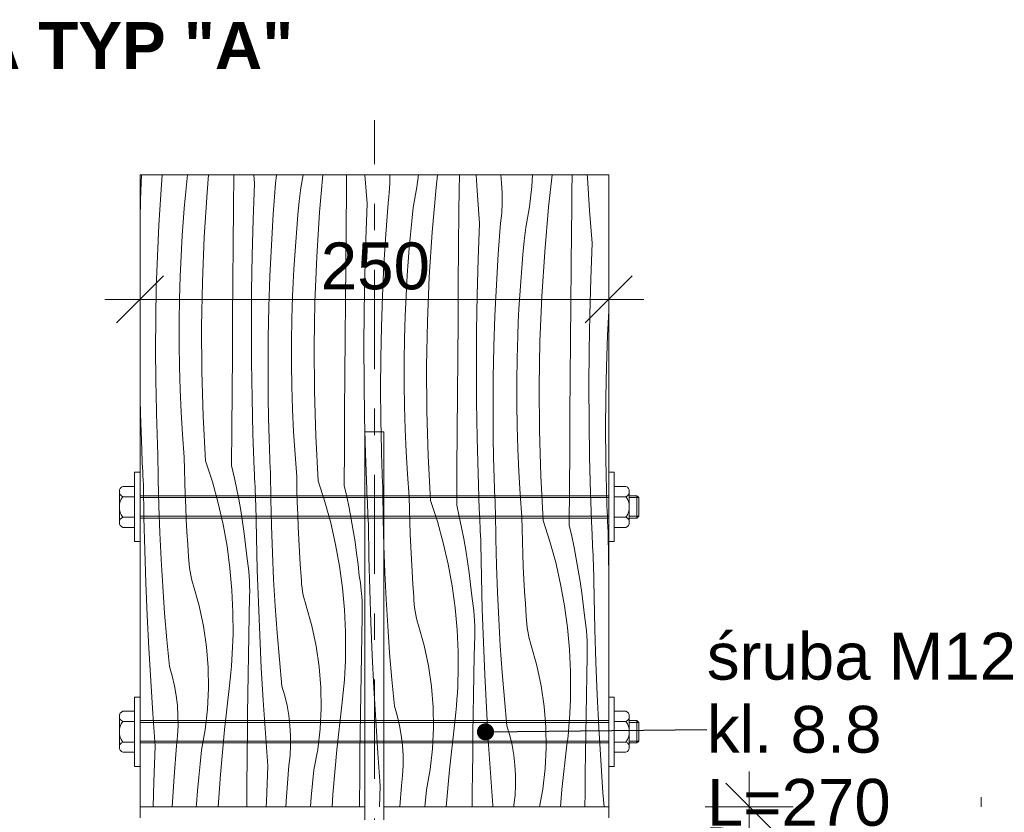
# Model space of a CAD drawing. Header units: millimetres. Extents: x 2143 to 5070, y -2093 to 697.
# Tile 9 of 16: x 3060 to 3586, y 274 to 697. Entities that reach past the tile are written whole.
import ezdxf

# ---------------------------------------------------------------- set-up
doc = ezdxf.new("R2010")
doc.units = ezdxf.units.MM
doc.header["$MEASUREMENT"] = 0
doc.linetypes.add('broken', pattern=[2469.44, 1411.11, -1058.33])
doc.linetypes.add('Przerywana podwójnie', pattern=[109.361107, 52.916665, -21.166666, 14.111111, -21.166666])
for name, color, linetype, lineweight in [('0_Nr_pióra__1', 7, 'Continuous', 13), ('0_Nr_pióra__7', 7, 'Continuous', 13), ('_podstawa stalowa_Nr_pióra__1', 7, 'Continuous', 13), ('Konstrukcja - Słupy_Nr_pióra__1', 7, 'Continuous', 13), ('Konstrukcja - Słupy_Nr_pióra__101', 252, 'Continuous', 5), ('Opisy - Etykiety_Nr_pióra__1', 7, 'Continuous', 13), ('Sytuacja - Teren_Nr_pióra__1', 7, 'Continuous', 13), ('Wnętrze - Umeblowanie_Nr_pióra__1', 7, 'Continuous', 13), ('Wymiarowanie - Detale_Nr_pióra__1', 7, 'Continuous', 13)]:
    doc.layers.add(name, color=color, linetype=linetype, lineweight=lineweight)
doc.layers.add('Wymiarowanie - Detale', color=7, linetype='Continuous')
doc.styles.add('STYL_AUTOMATYCZNY_1', font='arial.ttf')
doc.styles.add('STYL_AUTOMATYCZNY_2', font='arial.ttf')
doc.dimstyles.new('STYL_AUTOMATYCZNY__2', dxfattribs={"dimtxt": 25, "dimasz": 23.75, "dimexe": 0.18, "dimexo": 0.0625, "dimgap": 0, "dimtad": 1, "dimdec": 0, "dimzin": 0, "dimdsep": 46, "dimtxsty": 'STYL_AUTOMATYCZNY_1', "dimblk": 'ARROWHEAD_6', "dimblk1": 'ARROWHEAD_6', "dimblk2": 'ARROWHEAD_6', "dimcen": 0.09, "dimse1": 1, "dimse2": 1, "dimclrd": 7, "dimclre": 7, "dimclrt": 7, "dimazin": 0, "dimtfac": 1, "dimtdec": 4, "dimtmove": 2, "dimatfit": 3, "dimfxl": 1, "dimtolj": 1, "dimtzin": 0, "dimarcsym": 0})
doc.dimstyles.new('STYL_AUTOMATYCZNY__4', dxfattribs={"dimtxt": 25, "dimasz": 23.75, "dimexe": 0.18, "dimexo": 0.0625, "dimgap": 0, "dimtad": 1, "dimtih": 1, "dimtoh": 1, "dimdec": 0, "dimzin": 0, "dimdsep": 46, "dimtxsty": 'STYL_AUTOMATYCZNY_1', "dimblk": 'ARROWHEAD_6', "dimblk1": 'ARROWHEAD_6', "dimblk2": 'ARROWHEAD_6', "dimcen": 0.09, "dimse1": 1, "dimse2": 1, "dimclrd": 7, "dimclre": 7, "dimclrt": 7, "dimazin": 0, "dimtfac": 1, "dimtdec": 4, "dimtmove": 0, "dimatfit": 3, "dimfxl": 1, "dimtolj": 1, "dimtzin": 0, "dimarcsym": 0})
doc.dimstyles.new('STYL_AUTOMATYCZNY__6', dxfattribs={"dimtxt": 0.18, "dimasz": 18.24, "dimexe": 0.18, "dimexo": 0.0625, "dimgap": 0, "dimtad": 0, "dimtih": 1, "dimtoh": 1, "dimdec": 4, "dimzin": 0, "dimdsep": 46, "dimcen": 0.09, "dimadec": 0, "dimazin": 0, "dimtfac": 1, "dimtdec": 4, "dimtmove": 0, "dimatfit": 3, "dimldrblk": 'ARROWHEAD_11', "dimfxl": 1, "dimtolj": 1, "dimtzin": 0, "dimarcsym": 0})

# ---------------------------------------------------------------- blocks, each defined once
blk = doc.blocks.new('*X4')
at = {"layer": 'Konstrukcja - Słupy_Nr_pióra__101', "color": 252, "linetype": 'Continuous', "lineweight": 5}
for p, q in [((3124.94, 601.19), (3125.44, 614.45)), ((3135.68, 603.94), (3136.46, 614.45)), ((3148.84, 603.62), (3149.54, 610.84)), ((3149.54, 610.84), (3149.92, 614.45)), ((3160.4, 605), (3161.24, 614.45)), ((3174.54, 596.92), (3174.7, 614.45)), ((3184.97, 590.61), (3185.69, 609.67)), ((3185.69, 609.67), (3185.34, 614.45)), ((3195.71, 593.36), (3196.94, 609.83)), ((3196.94, 609.83), (3197.46, 614.45)), ((3210.33, 607.47), (3211.6, 614.45)), ((3220.44, 594.42), (3222.21, 614.45)), ((3234.75, 606.01), (3234.83, 614.45)), ((3245.73, 599.09), (3244.58, 614.45)), ((3257.57, 604.58), (3257.86, 609.93)), ((3257.86, 609.93), (3257.84, 614.45)), ((3272.35, 607.8), (3273.11, 614.45)), ((3282.57, 607.65), (3283.34, 614.45)), ((3294.89, 605.87), (3294.99, 614.45)), ((3304.46, 605.91), (3303.9, 614.45)), ((3317.55, 610.06), (3317.04, 614.45)), ((3317.88, 604.71), (3317.55, 610.06)), ((3333.65, 608.23), (3333.96, 614.45)), ((3342.61, 597.06), (3344.56, 614.45)), ((3355.04, 605.73), (3355.16, 614.45)), ((3363.34, 612.74), (3363.25, 614.45)), ((3364.5, 595.32), (3363.34, 612.74)), ((3158.86, 581.14), (3160.4, 605)), ((3209.57, 600.26), (3210.33, 607.47)), ((3234.57, 586.34), (3234.75, 606.01)), ((3256.98, 599.25), (3257.57, 604.58)), ((3270.37, 596.89), (3272.35, 607.8)), ((3280.47, 583.83), (3282.57, 607.65)), ((3294.78, 595.42), (3294.89, 605.87)), ((3305.76, 588.5), (3304.46, 605.91)), ((3317.89, 599.35), (3317.88, 604.71)), ((3332.38, 597.21), (3333.65, 608.23)), ((3354.92, 595.28), (3355.04, 605.73)), ((3124.65, 590.5), (3124.94, 601.19)), ((3134.67, 587.45), (3135.68, 603.94)), ((3148.2, 596.4), (3148.84, 603.62)), ((3208.87, 593.04), (3209.57, 600.26)), ((3245.01, 580.02), (3245.73, 599.09)), ((3255.75, 582.77), (3256.98, 599.25)), ((3317.6, 593.99), (3317.89, 599.35)), ((3147.64, 589.16), (3148.2, 596.4)), ((3174.37, 577.25), (3174.54, 596.92)), ((3218.89, 570.56), (3220.44, 594.42)), ((3269.6, 589.67), (3270.37, 596.89)), ((3294.61, 575.75), (3294.78, 595.42)), ((3317.01, 588.66), (3317.6, 593.99)), ((3330.4, 586.3), (3332.38, 597.21)), ((3340.5, 573.25), (3342.61, 597.06)), ((3354.82, 584.84), (3354.92, 595.28)), ((3365.79, 577.91), (3364.5, 595.32)), ((3147.13, 581.93), (3147.64, 589.16)), ((3184.45, 571.54), (3184.97, 590.61)), ((3194.71, 576.86), (3195.71, 593.36)), ((3208.24, 585.81), (3208.87, 593.04)), ((3268.9, 582.45), (3269.6, 589.67)), ((3305.04, 569.44), (3305.76, 588.5)), ((3315.78, 572.19), (3317.01, 588.66)), ((3133.89, 570.95), (3134.67, 587.45)), ((3207.67, 578.58), (3208.24, 585.81)), ((3234.4, 566.66), (3234.57, 586.34)), ((3278.93, 559.97), (3280.47, 583.83)), ((3329.64, 579.09), (3330.4, 586.3)), ((3354.64, 565.16), (3354.82, 584.84)), ((3146.7, 574.69), (3147.13, 581.93)), ((3157.88, 557.26), (3158.86, 581.14)), ((3207.17, 571.34), (3207.67, 578.58)), ((3244.49, 560.95), (3245.01, 580.02)), ((3254.74, 566.28), (3255.75, 582.77)), ((3268.27, 575.23), (3268.9, 582.45)), ((3328.94, 571.87), (3329.64, 579.09)), ((3365.07, 558.85), (3365.79, 577.91)), ((3146.32, 567.44), (3146.7, 574.69)), ((3174.21, 557.58), (3174.37, 577.25)), ((3193.92, 560.36), (3194.71, 576.86)), ((3267.7, 567.99), (3268.27, 575.23)), ((3294.44, 556.08), (3294.61, 575.75)), ((3338.96, 549.39), (3340.5, 573.25)), ((3133.33, 554.43), (3133.89, 570.95)), ((3146.02, 560.19), (3146.32, 567.44)), ((3184.13, 552.46), (3184.45, 571.54)), ((3206.73, 564.1), (3207.17, 571.34)), ((3217.91, 546.67), (3218.89, 570.56)), ((3267.2, 560.76), (3267.7, 567.99)), ((3304.52, 550.36), (3305.04, 569.44)), ((3314.77, 555.69), (3315.78, 572.19)), ((3328.31, 564.64), (3328.94, 571.87)), ((3206.36, 556.85), (3206.73, 564.1)), ((3234.24, 546.99), (3234.4, 566.66)), ((3253.96, 549.77), (3254.74, 566.28)), ((3327.74, 557.41), (3328.31, 564.64)), ((3354.47, 545.49), (3354.64, 565.16)), ((3145.65, 548.12), (3146.02, 560.19)), ((3157.46, 533.35), (3157.88, 557.26)), ((3174.05, 537.91), (3174.21, 557.58)), ((3193.37, 543.85), (3193.92, 560.36)), ((3206.05, 549.61), (3206.36, 556.85)), ((3244.17, 541.87), (3244.49, 560.95)), ((3266.76, 553.51), (3267.2, 560.76)), ((3277.95, 536.08), (3278.93, 559.97)), ((3327.24, 550.17), (3327.74, 557.41)), ((3364.55, 539.78), (3365.07, 558.85)), ((3133, 537.91), (3133.33, 554.43)), ((3184.02, 533.38), (3184.13, 552.46)), ((3266.39, 546.27), (3266.76, 553.51)), ((3294.27, 536.41), (3294.44, 556.08)), ((3313.99, 539.19), (3314.77, 555.69)), ((3145.47, 536.05), (3145.65, 548.12)), ((3205.69, 537.54), (3206.05, 549.61)), ((3217.5, 522.76), (3217.91, 546.67)), ((3234.09, 527.32), (3234.24, 546.99)), ((3253.4, 533.26), (3253.96, 549.77)), ((3304.2, 531.29), (3304.52, 550.36)), ((3326.8, 542.93), (3327.24, 550.17)), ((3337.98, 525.5), (3338.96, 549.39)), ((3193.03, 527.33), (3193.37, 543.85)), ((3244.05, 522.8), (3244.17, 541.87)), ((3266.09, 539.02), (3266.39, 546.27)), ((3326.43, 535.68), (3326.8, 542.93)), ((3354.31, 525.82), (3354.47, 545.49)), ((3374.02, 528.6), (3374.65, 541.74)), ((3132.89, 521.39), (3133, 537.91)), ((3145.47, 523.98), (3145.47, 536.05)), ((3173.9, 518.23), (3174.05, 537.91)), ((3205.5, 525.47), (3205.69, 537.54)), ((3265.72, 526.95), (3266.09, 539.02)), ((3277.53, 512.18), (3277.95, 536.08)), ((3294.12, 516.73), (3294.27, 536.41)), ((3313.43, 522.67), (3313.99, 539.19)), ((3364.24, 520.7), (3364.55, 539.78)), ((3157.61, 509.44), (3157.46, 533.35)), ((3184.1, 514.3), (3184.02, 533.38)), ((3253.07, 516.74), (3253.4, 533.26)), ((3304.09, 512.21), (3304.2, 531.29)), ((3326.12, 528.44), (3326.43, 535.68)), ((3192.92, 510.8), (3193.03, 527.33)), ((3205.5, 513.39), (3205.5, 525.47)), ((3233.94, 507.65), (3234.09, 527.32)), ((3265.54, 514.88), (3265.72, 526.95)), ((3325.76, 516.37), (3326.12, 528.44)), ((3337.56, 501.59), (3337.98, 525.5)), ((3354.15, 506.15), (3354.31, 525.82)), ((3373.47, 512.09), (3374.02, 528.6)), ((3133.01, 504.87), (3132.89, 521.39)), ((3145.65, 511.9), (3145.47, 523.98)), ((3217.64, 498.86), (3217.5, 522.76)), ((3244.14, 503.72), (3244.05, 522.8)), ((3313.1, 506.16), (3313.43, 522.67)), ((3364.12, 501.62), (3364.24, 520.7)), ((3173.76, 498.56), (3173.9, 518.23)), ((3252.96, 500.22), (3253.07, 516.74)), ((3265.54, 502.81), (3265.54, 514.88)), ((3293.97, 497.06), (3294.12, 516.73)), ((3325.57, 504.29), (3325.76, 516.37)), ((3146.01, 499.84), (3145.65, 511.9)), ((3184.39, 495.23), (3184.1, 514.3)), ((3193.04, 494.28), (3192.92, 510.8)), ((3205.68, 501.32), (3205.5, 513.39)), ((3277.68, 488.27), (3277.53, 512.18)), ((3304.17, 493.13), (3304.09, 512.21)), ((3373.13, 495.57), (3373.47, 512.09)), ((3133.35, 488.35), (3133.01, 504.87)), ((3158.32, 485.54), (3157.61, 509.44)), ((3233.79, 487.98), (3233.94, 507.65)), ((3312.99, 489.63), (3313.1, 506.16)), ((3325.57, 492.22), (3325.57, 504.29)), ((3354, 486.48), (3354.15, 506.15)), ((3146.55, 487.77), (3146.01, 499.84)), ((3206.04, 489.25), (3205.68, 501.32)), ((3244.42, 484.64), (3244.14, 503.72)), ((3253.08, 483.7), (3252.96, 500.22)), ((3265.72, 490.73), (3265.54, 502.81)), ((3337.71, 477.68), (3337.56, 501.59)), ((3364.21, 482.55), (3364.12, 501.62)), ((3124.85, 486.74), (3124.65, 494.49)), ((3173.63, 478.89), (3173.76, 498.56)), ((3184.88, 476.15), (3184.39, 495.23)), ((3193.38, 477.76), (3193.04, 494.28)), ((3218.36, 474.96), (3217.64, 498.86)), ((3293.83, 477.39), (3293.97, 497.06)), ((3373.03, 479.05), (3373.13, 495.57)), ((3206.59, 477.19), (3206.04, 489.25)), ((3266.08, 478.66), (3265.72, 490.73)), ((3304.46, 474.06), (3304.17, 493.13)), ((3313.11, 473.11), (3312.99, 489.63)), ((3325.75, 480.15), (3325.57, 492.22)), ((3125.54, 467.67), (3124.85, 486.74)), ((3133.43, 485.57), (3133.35, 488.35)), ((3133.52, 482.8), (3133.43, 485.57)), ((3147.28, 475.72), (3146.55, 487.77)), ((3159.6, 461.67), (3158.32, 485.54)), ((3233.66, 468.3), (3233.79, 487.98)), ((3244.91, 465.57), (3244.42, 484.64)), ((3253.42, 467.18), (3253.08, 483.7)), ((3278.39, 464.37), (3277.68, 488.27)), ((3353.86, 466.8), (3354, 486.48)), ((3133.61, 480.02), (3133.52, 482.8)), ((3133.71, 477.25), (3133.61, 480.02)), ((3173.5, 459.22), (3173.63, 478.89)), ((3266.62, 466.6), (3266.08, 478.66)), ((3326.11, 468.08), (3325.75, 480.15)), ((3364.49, 463.47), (3364.21, 482.55)), ((3373.14, 462.52), (3373.03, 479.05)), ((3133.81, 474.47), (3133.71, 477.25)), ((3133.92, 471.7), (3133.81, 474.47)), ((3148.18, 463.68), (3147.28, 475.72)), ((3185.57, 457.09), (3184.88, 476.15)), ((3193.46, 474.99), (3193.38, 477.76)), ((3193.55, 472.21), (3193.46, 474.99)), ((3207.31, 465.14), (3206.59, 477.19)), ((3219.63, 451.08), (3218.36, 474.96)), ((3293.69, 457.72), (3293.83, 477.39)), ((3304.95, 454.98), (3304.46, 474.06)), ((3313.45, 456.59), (3313.11, 473.11)), ((3338.42, 453.79), (3337.71, 477.68)), ((3125.63, 465.34), (3125.54, 467.67)), ((3134.04, 468.93), (3133.92, 471.7)), ((3134.16, 466.15), (3134.04, 468.93)), ((3193.64, 469.44), (3193.55, 472.21)), ((3193.74, 466.66), (3193.64, 469.44)), ((3233.53, 448.63), (3233.66, 468.3)), ((3326.66, 456.02), (3326.11, 468.08)), ((3125.74, 463), (3125.63, 465.34)), ((3125.84, 460.66), (3125.74, 463)), ((3134.34, 451.86), (3134.16, 466.15)), ((3148.32, 457.02), (3148.18, 463.68)), ((3193.85, 463.89), (3193.74, 466.66)), ((3193.96, 461.11), (3193.85, 463.89)), ((3208.22, 453.1), (3207.31, 465.14)), ((3245.6, 446.5), (3244.91, 465.57)), ((3253.5, 464.4), (3253.42, 467.18)), ((3253.58, 461.63), (3253.5, 464.4)), ((3267.35, 454.55), (3266.62, 466.6)), ((3279.66, 440.5), (3278.39, 464.37)), ((3353.73, 447.13), (3353.86, 466.8)), ((3364.98, 444.4), (3364.49, 463.47)), ((3373.49, 446), (3373.14, 462.52)), ((3125.95, 458.33), (3125.84, 460.66)), ((3126.06, 455.99), (3125.95, 458.33)), ((3148.5, 450.36), (3148.32, 457.02)), ((3159.6, 461.67), (3163.21, 450.48)), ((3173.5, 459.22), (3174.85, 453.23)), ((3185.67, 454.75), (3185.57, 457.09)), ((3194.07, 458.34), (3193.96, 461.11)), ((3194.2, 455.57), (3194.07, 458.34)), ((3253.68, 458.85), (3253.58, 461.63)), ((3253.77, 456.08), (3253.68, 458.85)), ((3293.57, 438.05), (3293.69, 457.72)), ((3126.17, 453.65), (3126.06, 455.99)), ((3126.29, 451.32), (3126.17, 453.65)), ((3134.68, 437.58), (3134.34, 451.86)), ((3174.85, 453.23), (3176.11, 447.23)), ((3185.77, 452.41), (3185.67, 454.75)), ((3185.87, 450.08), (3185.77, 452.41)), ((3194.37, 441.28), (3194.2, 455.57)), ((3208.35, 446.44), (3208.22, 453.1)), ((3253.88, 453.3), (3253.77, 456.08)), ((3253.99, 450.53), (3253.88, 453.3)), ((3268.25, 442.51), (3267.35, 454.55)), ((3305.64, 435.92), (3304.95, 454.98)), ((3313.53, 453.82), (3313.45, 456.59)), ((3313.62, 451.04), (3313.53, 453.82)), ((3327.38, 443.96), (3326.66, 456.02)), ((3339.7, 429.91), (3338.42, 453.79)), ((3126.41, 448.98), (3126.29, 451.32)), ((3126.7, 431.53), (3126.41, 448.98)), ((3148.72, 443.71), (3148.5, 450.36)), ((3163.21, 450.48), (3166.32, 439.14)), ((3176.11, 447.23), (3177.27, 441.2)), ((3185.98, 447.74), (3185.87, 450.08)), ((3186.09, 445.4), (3185.98, 447.74)), ((3219.63, 451.08), (3223.24, 439.89)), ((3233.53, 448.63), (3234.89, 442.65)), ((3245.7, 444.17), (3245.6, 446.5)), ((3254.11, 447.75), (3253.99, 450.53)), ((3254.23, 444.98), (3254.11, 447.75)), ((3313.71, 448.27), (3313.62, 451.04)), ((3313.81, 445.49), (3313.71, 448.27)), ((3353.6, 427.46), (3353.73, 447.13)), ((3149, 437.05), (3148.72, 443.71)), ((3186.21, 443.07), (3186.09, 445.4)), ((3186.32, 440.73), (3186.21, 443.07)), ((3194.71, 426.99), (3194.37, 441.28)), ((3208.53, 439.78), (3208.35, 446.44)), ((3234.89, 442.65), (3236.14, 436.64)), ((3245.8, 441.83), (3245.7, 444.17)), ((3245.91, 439.49), (3245.8, 441.83)), ((3254.4, 430.69), (3254.23, 444.98)), ((3268.38, 435.85), (3268.25, 442.51)), ((3313.91, 442.72), (3313.81, 445.49)), ((3314.02, 439.94), (3313.91, 442.72)), ((3328.28, 431.92), (3327.38, 443.96)), ((3365.67, 425.33), (3364.98, 444.4)), ((3373.57, 443.23), (3373.49, 446)), ((3373.65, 440.45), (3373.57, 443.23)), ((3135.19, 423.3), (3134.68, 437.58)), ((3149.32, 430.4), (3149, 437.05)), ((3166.32, 439.14), (3168.93, 427.67)), ((3177.27, 441.2), (3178.33, 435.16)), ((3186.44, 438.39), (3186.32, 440.73)), ((3186.73, 420.94), (3186.44, 438.39)), ((3208.76, 433.12), (3208.53, 439.78)), ((3223.24, 439.89), (3226.36, 428.55)), ((3236.14, 436.64), (3237.3, 430.62)), ((3246.02, 437.15), (3245.91, 439.49)), ((3246.13, 434.82), (3246.02, 437.15)), ((3279.66, 440.5), (3283.28, 429.31)), ((3293.57, 438.05), (3294.92, 432.06)), ((3314.14, 437.17), (3314.02, 439.94)), ((3314.27, 434.4), (3314.14, 437.17)), ((3373.74, 437.68), (3373.65, 440.45)), ((3373.84, 434.91), (3373.74, 437.68)), ((3127.14, 414.08), (3126.7, 431.53)), ((3178.33, 435.16), (3179.29, 429.1)), ((3209.03, 426.47), (3208.76, 433.12)), ((3246.24, 432.48), (3246.13, 434.82)), ((3246.36, 430.14), (3246.24, 432.48)), ((3268.56, 429.19), (3268.38, 435.85)), ((3294.92, 432.06), (3296.18, 426.06)), ((3305.74, 433.58), (3305.64, 435.92)), ((3305.84, 431.24), (3305.74, 433.58)), ((3305.94, 428.91), (3305.84, 431.24)), ((3314.44, 420.11), (3314.27, 434.4)), ((3328.42, 425.27), (3328.28, 431.92)), ((3373.95, 432.13), (3373.84, 434.91)), ((3374.06, 429.36), (3373.95, 432.13)), ((3149.69, 423.75), (3149.32, 430.4)), ((3168.93, 427.67), (3171.03, 416.1)), ((3179.29, 429.1), (3180.16, 423.03)), ((3195.22, 412.71), (3194.71, 426.99)), ((3209.35, 419.82), (3209.03, 426.47)), ((3226.36, 428.55), (3228.96, 417.08)), ((3237.3, 430.62), (3238.37, 424.58)), ((3246.48, 427.81), (3246.36, 430.14)), ((3246.77, 410.36), (3246.48, 427.81)), ((3254.74, 416.41), (3254.4, 430.69)), ((3268.79, 422.54), (3268.56, 429.19)), ((3283.28, 429.31), (3286.39, 417.97)), ((3296.18, 426.06), (3297.34, 420.03)), ((3306.05, 426.57), (3305.94, 428.91)), ((3306.16, 424.23), (3306.05, 426.57)), ((3339.7, 429.91), (3343.31, 418.72)), ((3353.6, 427.46), (3354.96, 421.48)), ((3374.18, 426.58), (3374.06, 429.36)), ((3374.3, 423.81), (3374.18, 426.58)), ((3135.86, 409.02), (3135.19, 423.3)), ((3150.1, 417.11), (3149.69, 423.75)), ((3180.16, 423.03), (3180.92, 416.94)), ((3187.17, 403.49), (3186.73, 420.94)), ((3238.37, 424.58), (3239.33, 418.52)), ((3269.07, 415.88), (3268.79, 422.54)), ((3306.27, 421.9), (3306.16, 424.23)), ((3306.39, 419.56), (3306.27, 421.9)), ((3328.6, 418.61), (3328.42, 425.27)), ((3354.96, 421.48), (3356.21, 415.47)), ((3365.77, 422.99), (3365.67, 425.33)), ((3365.87, 420.66), (3365.77, 422.99)), ((3365.98, 418.32), (3365.87, 420.66)), ((3374.47, 409.52), (3374.3, 423.81)), ((3150.57, 410.46), (3150.1, 417.11)), ((3171.03, 416.1), (3172.61, 404.45)), ((3180.92, 416.94), (3181.58, 410.84)), ((3209.72, 413.17), (3209.35, 419.82)), ((3228.96, 417.08), (3231.06, 405.51)), ((3239.33, 418.52), (3240.19, 412.44)), ((3255.25, 402.13), (3254.74, 416.41)), ((3269.39, 409.23), (3269.07, 415.88)), ((3286.39, 417.97), (3289, 406.5)), ((3297.34, 420.03), (3298.4, 413.99)), ((3306.51, 417.22), (3306.39, 419.56)), ((3306.8, 399.77), (3306.51, 417.22)), ((3314.78, 405.82), (3314.44, 420.11)), ((3328.83, 411.95), (3328.6, 418.61)), ((3343.31, 418.72), (3346.42, 407.38)), ((3356.21, 415.47), (3357.37, 409.45)), ((3366.08, 415.98), (3365.98, 418.32)), ((3366.19, 413.65), (3366.08, 415.98)), ((3127.72, 396.63), (3127.14, 414.08)), ((3150.66, 408.49), (3150.57, 410.46)), ((3182, 408.18), (3181.58, 410.84)), ((3195.9, 398.44), (3195.22, 412.71)), ((3210.14, 406.52), (3209.72, 413.17)), ((3240.19, 412.44), (3240.95, 406.36)), ((3247.2, 392.9), (3246.77, 410.36)), ((3298.4, 413.99), (3299.36, 407.93)), ((3329.1, 405.3), (3328.83, 411.95)), ((3366.31, 411.31), (3366.19, 413.65)), ((3366.42, 408.97), (3366.31, 411.31)), ((3136.71, 394.76), (3135.86, 409.02)), ((3150.81, 406.52), (3150.66, 408.49)), ((3151.04, 404.56), (3150.81, 406.52)), ((3151.34, 402.61), (3151.04, 404.56)), ((3182.35, 405.52), (3182, 408.18)), ((3182.63, 402.84), (3182.35, 405.52)), ((3210.6, 399.88), (3210.14, 406.52)), ((3231.06, 405.51), (3232.64, 393.86)), ((3240.95, 406.36), (3241.62, 400.26)), ((3269.76, 402.58), (3269.39, 409.23)), ((3289, 406.5), (3291.09, 394.93)), ((3299.36, 407.93), (3300.22, 401.86)), ((3315.29, 391.54), (3314.78, 405.82)), ((3329.42, 398.65), (3329.1, 405.3)), ((3346.42, 407.38), (3349.03, 395.91)), ((3357.37, 409.45), (3358.43, 403.4)), ((3366.54, 406.64), (3366.42, 408.97)), ((3366.84, 389.18), (3366.54, 406.64)), ((3374.65, 402.13), (3374.47, 409.52)), ((3151.7, 400.67), (3151.34, 402.61)), ((3152.13, 398.74), (3151.7, 400.67)), ((3172.61, 404.45), (3173.68, 392.73)), ((3182.86, 400.16), (3182.63, 402.84)), ((3183.02, 397.48), (3182.86, 400.16)), ((3187.75, 386.04), (3187.17, 403.49)), ((3210.69, 397.9), (3210.6, 399.88)), ((3242.03, 397.6), (3241.62, 400.26)), ((3255.93, 387.85), (3255.25, 402.13)), ((3270.17, 395.93), (3269.76, 402.58)), ((3300.22, 401.86), (3300.99, 395.77)), ((3307.24, 382.32), (3306.8, 399.77)), ((3358.43, 403.4), (3359.4, 397.35)), ((3128.44, 379.19), (3127.72, 396.63)), ((3137.73, 380.5), (3136.71, 394.76)), ((3152.63, 396.83), (3152.13, 398.74)), ((3153.2, 394.94), (3152.63, 396.83)), ((3156.21, 384.27), (3153.2, 394.94)), ((3183.12, 394.79), (3183.02, 397.48)), ((3183.15, 392.1), (3183.12, 394.79)), ((3196.74, 384.17), (3195.9, 398.44)), ((3210.85, 395.94), (3210.69, 397.9)), ((3211.07, 393.97), (3210.85, 395.94)), ((3211.37, 392.02), (3211.07, 393.97)), ((3242.38, 394.93), (3242.03, 397.6)), ((3242.67, 392.26), (3242.38, 394.93)), ((3270.64, 389.29), (3270.17, 395.93)), ((3291.09, 394.93), (3292.68, 383.27)), ((3300.99, 395.77), (3301.65, 389.67)), ((3329.79, 392), (3329.42, 398.65)), ((3349.03, 395.91), (3351.13, 384.34)), ((3359.4, 397.35), (3360.26, 391.27)), ((3173.68, 392.73), (3174.22, 380.99)), ((3182.9, 378.96), (3183.12, 389.41)), ((3183.12, 389.41), (3183.15, 392.1)), ((3211.73, 390.08), (3211.37, 392.02)), ((3212.16, 388.15), (3211.73, 390.08)), ((3232.64, 393.86), (3233.71, 382.15)), ((3242.89, 389.57), (3242.67, 392.26)), ((3243.05, 386.89), (3242.89, 389.57)), ((3247.78, 375.46), (3247.2, 392.9)), ((3270.72, 387.32), (3270.64, 389.29)), ((3302.06, 387.01), (3301.65, 389.67)), ((3315.97, 377.27), (3315.29, 391.54)), ((3330.21, 385.35), (3329.79, 392)), ((3360.26, 391.27), (3361.02, 385.18)), ((3367.27, 371.73), (3366.84, 389.18)), ((3158.53, 373.42), (3156.21, 384.27)), ((3188.47, 368.6), (3187.75, 386.04)), ((3197.76, 369.92), (3196.74, 384.17)), ((3212.66, 386.24), (3212.16, 388.15)), ((3213.23, 384.35), (3212.66, 386.24)), ((3216.25, 373.68), (3213.23, 384.35)), ((3243.15, 384.2), (3243.05, 386.89)), ((3243.19, 381.51), (3243.15, 384.2)), ((3256.78, 373.59), (3255.93, 387.85)), ((3270.88, 385.35), (3270.72, 387.32)), ((3271.11, 383.39), (3270.88, 385.35)), ((3302.41, 384.34), (3302.06, 387.01)), ((3302.7, 381.67), (3302.41, 384.34)), ((3330.67, 378.7), (3330.21, 385.35)), ((3351.13, 384.34), (3352.71, 372.69)), ((3361.02, 385.18), (3361.69, 379.09)), ((3129.31, 361.75), (3128.44, 379.19)), ((3138.91, 366.26), (3137.73, 380.5)), ((3174.22, 380.99), (3174.25, 369.23)), ((3182.7, 368.52), (3182.9, 378.96)), ((3233.71, 382.15), (3234.26, 370.4)), ((3242.94, 368.38), (3243.16, 378.82)), ((3243.16, 378.82), (3243.19, 381.51)), ((3271.4, 381.44), (3271.11, 383.39)), ((3271.77, 379.5), (3271.4, 381.44)), ((3272.2, 377.57), (3271.77, 379.5)), ((3292.68, 383.27), (3293.74, 371.56)), ((3302.93, 378.99), (3302.7, 381.67)), ((3303.09, 376.3), (3302.93, 378.99)), ((3307.82, 364.87), (3307.24, 382.32)), ((3330.76, 376.73), (3330.67, 378.7)), ((3362.1, 376.43), (3361.69, 379.09)), ((3160.14, 362.45), (3158.53, 373.42)), ((3218.57, 362.84), (3216.25, 373.68)), ((3248.51, 358.02), (3247.78, 375.46)), ((3257.79, 359.33), (3256.78, 373.59)), ((3272.7, 375.66), (3272.2, 377.57)), ((3273.26, 373.77), (3272.7, 375.66)), ((3276.28, 363.1), (3273.26, 373.77)), ((3303.18, 373.62), (3303.09, 376.3)), ((3303.22, 370.93), (3303.18, 373.62)), ((3316.81, 363), (3315.97, 377.27)), ((3330.92, 374.76), (3330.76, 376.73)), ((3331.14, 372.8), (3330.92, 374.76)), ((3362.45, 373.76), (3362.1, 376.43)), ((3362.73, 371.08), (3362.45, 373.76)), ((3174.16, 365.79), (3174.25, 369.23)), ((3182.51, 358.07), (3182.7, 368.52)), ((3189.34, 351.17), (3188.47, 368.6)), ((3198.95, 355.68), (3197.76, 369.92)), ((3234.26, 370.4), (3234.28, 358.64)), ((3242.73, 357.93), (3242.94, 368.38)), ((3293.74, 371.56), (3294.29, 359.82)), ((3302.97, 357.79), (3303.19, 368.24)), ((3303.19, 368.24), (3303.22, 370.93)), ((3331.44, 370.85), (3331.14, 372.8)), ((3331.8, 368.91), (3331.44, 370.85)), ((3332.23, 366.98), (3331.8, 368.91)), ((3352.71, 372.69), (3353.78, 360.98)), ((3362.96, 368.4), (3362.73, 371.08)), ((3363.12, 365.72), (3362.96, 368.4)), ((3367.85, 354.29), (3367.27, 371.73)), ((3140.27, 352.04), (3138.91, 366.26)), ((3161.03, 351.4), (3160.14, 362.45)), ((3174.02, 362.36), (3174.16, 365.79)), ((3220.17, 351.86), (3218.57, 362.84)), ((3278.6, 352.25), (3276.28, 363.1)), ((3308.54, 347.43), (3307.82, 364.87)), ((3317.83, 348.75), (3316.81, 363)), ((3332.73, 365.07), (3332.23, 366.98)), ((3333.3, 363.18), (3332.73, 365.07)), ((3336.32, 352.51), (3333.3, 363.18)), ((3363.22, 363.03), (3363.12, 365.72)), ((3363.25, 360.34), (3363.22, 363.03)), ((3130.32, 344.33), (3129.31, 361.75)), ((3173.62, 355.5), (3173.84, 358.93)), ((3173.84, 358.93), (3174.02, 362.36)), ((3182.34, 347.62), (3182.51, 358.07)), ((3234.19, 355.21), (3234.28, 358.64)), ((3242.54, 347.49), (3242.73, 357.93)), ((3249.37, 340.58), (3248.51, 358.02)), ((3258.98, 345.09), (3257.79, 359.33)), ((3294.29, 359.82), (3294.31, 348.06)), ((3302.77, 347.35), (3302.97, 357.79)), ((3353.78, 360.98), (3354.32, 349.23)), ((3363, 347.2), (3363.23, 357.65)), ((3363.23, 357.65), (3363.25, 360.34)), ((3141.78, 346.89), (3140.27, 352.04)), ((3173.04, 348.65), (3173.35, 352.08)), ((3173.35, 352.08), (3173.62, 355.5)), ((3200.3, 341.45), (3198.95, 355.68)), ((3234.05, 351.77), (3234.19, 355.21)), ((3280.21, 341.28), (3278.6, 352.25)), ((3338.63, 341.67), (3336.32, 352.51)), ((3368.57, 336.85), (3367.85, 354.29)), ((3143.01, 341.67), (3141.78, 346.89)), ((3161.2, 340.31), (3161.03, 351.4)), ((3172.68, 345.24), (3173.04, 348.65)), ((3182.18, 337.18), (3182.34, 347.62)), ((3190.35, 333.74), (3189.34, 351.17)), ((3221.07, 340.81), (3220.17, 351.86)), ((3233.65, 344.92), (3233.87, 348.34)), ((3233.87, 348.34), (3234.05, 351.77)), ((3242.37, 337.04), (3242.54, 347.49)), ((3294.22, 344.62), (3294.31, 348.06)), ((3302.58, 336.9), (3302.77, 347.35)), ((3309.41, 330), (3308.54, 347.43)), ((3319.01, 334.51), (3317.83, 348.75)), ((3354.32, 349.23), (3354.35, 337.47)), ((3362.8, 336.76), (3363, 347.2)), ((3131.47, 326.91), (3130.32, 344.33)), ((3143.93, 336.39), (3143.01, 341.67)), ((3169.61, 318.07), (3172.28, 341.83)), ((3172.28, 341.83), (3172.68, 345.24)), ((3201.82, 336.31), (3200.3, 341.45)), ((3233.07, 338.07), (3233.38, 341.49)), ((3233.38, 341.49), (3233.65, 344.92)), ((3260.33, 330.87), (3258.98, 345.09)), ((3294.09, 341.19), (3294.22, 344.62)), ((3340.24, 330.69), (3338.63, 341.67)), ((3144.56, 331.07), (3143.93, 336.39)), ((3160.65, 329.23), (3161.2, 340.31)), ((3182.05, 326.73), (3182.18, 337.18)), ((3203.04, 331.09), (3201.82, 336.31)), ((3221.24, 329.72), (3221.07, 340.81)), ((3232.71, 334.65), (3233.07, 338.07)), ((3242.22, 326.59), (3242.37, 337.04)), ((3250.38, 323.16), (3249.37, 340.58)), ((3281.1, 330.22), (3280.21, 341.28)), ((3293.68, 334.33), (3293.91, 337.76)), ((3293.91, 337.76), (3294.09, 341.19)), ((3302.41, 326.45), (3302.58, 336.9)), ((3354.26, 334.04), (3354.35, 337.47)), ((3362.61, 326.31), (3362.8, 336.76)), ((3369.44, 319.41), (3368.57, 336.85)), ((3144.88, 325.71), (3144.56, 331.07)), ((3191.5, 316.32), (3190.35, 333.74)), ((3203.97, 325.81), (3203.04, 331.09)), ((3229.65, 307.48), (3232.31, 331.24)), ((3232.31, 331.24), (3232.71, 334.65)), ((3293.42, 330.9), (3293.68, 334.33)), ((3320.37, 320.28), (3319.01, 334.51)), ((3354.12, 330.6), (3354.26, 334.04)), ((3132.77, 309.5), (3131.47, 326.91)), ((3144.9, 320.35), (3144.88, 325.71)), ((3159.39, 318.21), (3160.65, 329.23)), ((3181.93, 316.29), (3182.05, 326.73)), ((3204.59, 320.48), (3203.97, 325.81)), ((3220.69, 318.65), (3221.24, 329.72)), ((3242.08, 316.15), (3242.22, 326.59)), ((3261.85, 325.72), (3260.33, 330.87)), ((3263.08, 320.5), (3261.85, 325.72)), ((3281.27, 319.14), (3281.1, 330.22)), ((3292.75, 324.07), (3293.1, 327.48)), ((3293.1, 327.48), (3293.42, 330.9)), ((3302.25, 316.01), (3302.41, 326.45)), ((3310.42, 312.57), (3309.41, 330)), ((3341.13, 319.64), (3340.24, 330.69)), ((3353.72, 323.74), (3353.94, 327.17)), ((3353.94, 327.17), (3354.12, 330.6)), ((3362.44, 315.87), (3362.61, 326.31)), ((3204.91, 315.13), (3204.59, 320.48)), ((3251.54, 305.74), (3250.38, 323.16)), ((3264, 315.22), (3263.08, 320.5)), ((3289.68, 296.89), (3292.35, 320.65)), ((3292.35, 320.65), (3292.75, 324.07)), ((3353.45, 320.32), (3353.72, 323.74)), ((3144.61, 314.99), (3144.9, 320.35)), ((3157.41, 307.3), (3159.39, 318.21)), ((3167.51, 294.25), (3169.61, 318.07)), ((3181.82, 305.84), (3181.93, 316.29)), ((3192.8, 298.92), (3191.5, 316.32)), ((3219.42, 307.63), (3220.69, 318.65)), ((3241.96, 305.7), (3242.08, 316.15)), ((3264.63, 309.89), (3264, 315.22)), ((3280.72, 308.06), (3281.27, 319.14)), ((3302.11, 305.56), (3302.25, 316.01)), ((3321.89, 315.14), (3320.37, 320.28)), ((3341.31, 308.55), (3341.13, 319.64)), ((3352.78, 313.48), (3353.14, 316.9)), ((3353.14, 316.9), (3353.45, 320.32)), ((3362.29, 305.42), (3362.44, 315.87)), ((3370.45, 301.99), (3369.44, 319.41)), ((3144.02, 309.66), (3144.61, 314.99)), ((3204.93, 309.76), (3204.91, 315.13)), ((3311.57, 295.15), (3310.42, 312.57)), ((3323.11, 309.92), (3321.89, 315.14)), ((3324.04, 304.63), (3323.11, 309.92)), ((3349.71, 286.31), (3352.38, 310.07)), ((3352.38, 310.07), (3352.78, 313.48)), ((3132.04, 290.44), (3132.77, 309.5)), ((3142.78, 293.19), (3144.02, 309.66)), ((3156.64, 300.09), (3157.41, 307.3)), ((3181.65, 286.17), (3181.82, 305.84)), ((3204.64, 304.41), (3204.93, 309.76)), ((3217.44, 296.72), (3219.42, 307.63)), ((3227.54, 283.66), (3229.65, 307.48)), ((3241.86, 295.25), (3241.96, 305.7)), ((3252.83, 288.33), (3251.54, 305.74)), ((3264.95, 304.54), (3264.63, 309.89)), ((3279.45, 297.04), (3280.72, 308.06)), ((3301.99, 295.11), (3302.11, 305.56)), ((3340.76, 297.47), (3341.31, 308.55)), ((3362.15, 294.98), (3362.29, 305.42)), ((3155.94, 292.87), (3156.64, 300.09)), ((3204.05, 299.08), (3204.64, 304.41)), ((3264.96, 299.18), (3264.95, 304.54)), ((3324.66, 299.31), (3324.04, 304.63)), ((3371.6, 284.57), (3370.45, 301.99)), ((3166.4, 277.13), (3167.51, 294.25)), ((3192.08, 279.85), (3192.8, 298.92)), ((3202.82, 282.6), (3204.05, 299.08)), ((3216.68, 289.5), (3217.44, 296.72)), ((3241.69, 277.13), (3241.86, 295.25)), ((3264.68, 293.82), (3264.96, 299.18)), ((3277.47, 286.13), (3279.45, 297.04)), ((3287.93, 277.13), (3289.68, 296.89)), ((3301.89, 284.67), (3301.99, 295.11)), ((3312.87, 277.75), (3311.57, 295.15)), ((3324.98, 293.96), (3324.66, 299.31)), ((3339.49, 286.46), (3340.76, 297.47)), ((3362.03, 284.53), (3362.15, 294.98)), ((3131.68, 277.13), (3132.04, 290.44)), ((3141.8, 277.13), (3142.78, 293.19)), ((3155.31, 285.64), (3155.94, 292.87)), ((3215.98, 282.28), (3216.68, 289.5)), ((3264.08, 288.49), (3264.68, 293.82)), ((3325, 288.59), (3324.98, 293.96)), ((3154.74, 278.41), (3155.31, 285.64)), ((3181.57, 277.13), (3181.65, 286.17)), ((3227.12, 277.13), (3227.54, 283.66)), ((3252.41, 277.13), (3252.83, 288.33)), ((3263.23, 277.13), (3264.08, 288.49)), ((3276.71, 278.92), (3277.47, 286.13)), ((3301.82, 277.13), (3301.89, 284.67)), ((3324.71, 283.24), (3325, 288.59)), ((3337.79, 277.13), (3339.49, 286.46)), ((3348.9, 277.13), (3349.71, 286.31)), ((3361.95, 277.13), (3362.03, 284.53)), ((3372.16, 277.13), (3371.6, 284.57)), ((3154.65, 277.13), (3154.74, 278.41)), ((3192, 277.13), (3192.08, 279.85)), ((3202.48, 277.13), (3202.82, 282.6)), ((3215.53, 277.13), (3215.98, 282.28)), ((3276.54, 277.13), (3276.71, 278.92)), ((3324.12, 277.91), (3324.71, 283.24)), ((3312.84, 277.13), (3312.87, 277.75)), ((3324.06, 277.13), (3324.12, 277.91))]:
    blk.add_line(p, q, dxfattribs=at)
blk = doc.blocks.new('Wypełnienie_2_1', base_point=(0, 0))
at = {"layer": 'Konstrukcja - Słupy_Nr_pióra__101', "color": 252, "linetype": 'Continuous', "lineweight": 5}
blk.add_blockref('*X4', (0, 0), dxfattribs=at)
blk = doc.blocks.new('*D31')
at = {"layer": 'Wymiarowanie - Detale_Nr_pióra__1', "color": 7, "linetype": 'Continuous', "lineweight": 13}
for p, q in [((3449.65, 277.13), (3449.65, 295.88)), ((3462.15, 264.63), (3437.15, 289.63)), ((3473.08, 277.13), (3426.21, 277.13)), ((3449.65, 217.13), (3449.65, 277.13)), ((3437.15, 229.63), (3462.15, 204.63)), ((3473.08, 217.13), (3426.21, 217.13))]:
    blk.add_line(p, q, dxfattribs=at)
at = {"layer": 'Wymiarowanie - Detale_Nr_pióra__1', "color": 7, "lineweight": 13, "insert": (3444.65, 228.66), "char_height": 25, "attachment_point": 7, "rotation": 90, "style": 'STYL_AUTOMATYCZNY_1'}
blk.add_mtext('\\A1;{\\pql;\\fArial|b0|i0|c238|p0;\\W1.000000;60}', dxfattribs=at)
blk = doc.blocks.new('ARROWHEAD_6')
at = {"color": 0, "linetype": 'Continuous', "lineweight": 0}
for p, q in [((-0.5, -0.5), (0.5, 0.5)), ((0, 0), (-1, 0))]:
    blk.add_line(p, q, dxfattribs=at)
blk = doc.blocks.new('*D95')
at = {"layer": 'Wymiarowanie - Detale_Nr_pióra__1', "color": 7, "linetype": 'Continuous', "lineweight": 13}
for p, q in [((3124.65, 524.48), (3124.65, 571.36)), ((3374.65, 524.48), (3374.65, 571.36)), ((3137.15, 560.42), (3112.15, 535.42)), ((3362.15, 535.42), (3387.15, 560.42)), ((3105.9, 547.92), (3124.65, 547.92)), ((3124.65, 547.92), (3374.65, 547.92)), ((3374.65, 547.92), (3393.4, 547.92))]:
    blk.add_line(p, q, dxfattribs=at)
at = {"layer": 'Wymiarowanie - Detale_Nr_pióra__1', "color": 7, "lineweight": 13, "insert": (3221.05, 552.92), "char_height": 25, "attachment_point": 7, "style": 'STYL_AUTOMATYCZNY_1'}
blk.add_mtext('\\A1;{\\pql;\\fArial|b0|i0|c238|p0;\\W1.000000;250}', dxfattribs=at)
blk = doc.blocks.new('ARROWHEAD_11')
at = {"color": 0, "linetype": 'Continuous', "lineweight": 0}
blk.add_line((0, 0), (-1, 0), dxfattribs=at)
at = {"color": 0, "linetype": 'Continuous', "lineweight": 0, "const_width": 0.25, "flags": 128}
blk.add_lwpolyline([(-0.125, 0, 1), (0.125, 0, 1)], format="xyb", close=True, dxfattribs=at)

msp = doc.modelspace()

# ---------------------------------------------------------------- linework, layer by layer
at = {"layer": '0_Nr_pióra__1', "color": 7, "linetype": 'Continuous', "lineweight": 13}
for p, q in [((3124.65, 442.13), (3374.65, 442.13)), ((3385.65, 442.13), (3390.65, 442.13)), ((3124.65, 432.13), (3374.65, 432.13)), ((3385.65, 432.13), (3390.65, 432.13)), ((3124.65, 322.13), (3374.65, 322.13)), ((3385.65, 322.13), (3390.65, 322.13)), ((3124.65, 312.13), (3374.65, 312.13)), ((3385.65, 312.13), (3390.65, 312.13))]:
    msp.add_line(p, q, dxfattribs=at)
at = {"layer": '0_Nr_pióra__7', "color": 7, "linetype": 'Przerywana podwójnie', "lineweight": 13}
msp.add_line((3249.65, -582.87), (3249.65, 643.63), dxfattribs=at)
at = {"layer": '0_Nr_pióra__7', "color": 7, "linetype": 'Continuous', "lineweight": 13}
for p, q in [((3121.65, 448.08), (3115.43, 448.08)), ((3121.65, 448.08), (3121.65, 426.18)), ((3377.65, 448.08), (3383.87, 448.08)), ((3113.65, 445.34), (3113.65, 442.6)), ((3113.65, 442.6), (3113.65, 431.65)), ((3121.65, 442.6), (3115.43, 442.6)), ((3124.65, 443.13), (3374.65, 443.13)), ((3377.65, 442.6), (3383.87, 442.6)), ((3385.65, 445.34), (3385.65, 442.6)), ((3385.65, 443.13), (3389.65, 443.13)), ((3385.65, 442.6), (3385.65, 431.65)), ((3389.65, 443.13), (3389.65, 431.13)), ((3390.65, 442.13), (3389.65, 443.13)), ((3390.65, 442.13), (3390.65, 432.13)), ((3113.65, 431.65), (3113.65, 428.91)), ((3121.65, 431.65), (3115.43, 431.65)), ((3124.65, 431.13), (3374.65, 431.13)), ((3377.65, 431.65), (3383.87, 431.65)), ((3385.65, 431.65), (3385.65, 428.91)), ((3385.65, 431.13), (3389.65, 431.13)), ((3390.65, 432.13), (3389.65, 431.13)), ((3121.65, 426.18), (3115.43, 426.18)), ((3377.65, 426.18), (3383.87, 426.18)), ((3121.65, 328.08), (3115.43, 328.08)), ((3121.65, 328.08), (3121.65, 306.18)), ((3377.65, 328.08), (3383.87, 328.08)), ((3113.65, 325.34), (3113.65, 322.6)), ((3113.65, 322.6), (3113.65, 311.65)), ((3121.65, 322.6), (3115.43, 322.6)), ((3124.65, 323.13), (3374.65, 323.13)), ((3377.65, 322.6), (3383.87, 322.6)), ((3385.65, 325.34), (3385.65, 322.6)), ((3385.65, 323.13), (3389.65, 323.13)), ((3385.65, 322.6), (3385.65, 311.65)), ((3389.65, 323.13), (3389.65, 311.13)), ((3390.65, 322.13), (3389.65, 323.13)), ((3390.65, 322.13), (3390.65, 312.13)), ((3113.65, 311.65), (3113.65, 308.91)), ((3121.65, 311.65), (3115.43, 311.65)), ((3124.65, 311.13), (3374.65, 311.13)), ((3377.65, 311.65), (3383.87, 311.65)), ((3385.65, 311.65), (3385.65, 308.91)), ((3385.65, 311.13), (3389.65, 311.13)), ((3390.65, 312.13), (3389.65, 311.13)), ((3121.65, 306.18), (3115.43, 306.18)), ((3377.65, 306.18), (3383.87, 306.18))]:
    msp.add_line(p, q, dxfattribs=at)
for points in [[(3121.65, 418.63), (3121.65, 455.63), (3124.65, 455.63), (3124.65, 418.63)], [(3374.65, 418.63), (3374.65, 455.63), (3377.65, 455.63), (3377.65, 418.63)], [(3121.65, 298.63), (3121.65, 335.63), (3124.65, 335.63), (3124.65, 298.63)], [(3374.65, 298.63), (3374.65, 335.63), (3377.65, 335.63), (3377.65, 298.63)]]:
    msp.add_lwpolyline(points, close=True, dxfattribs=at)
for centre, radius, start, end in [((3116.64, 445.34), 3, 113.9569, 246.0431), ((3382.65, 445.34), 3, 293.9569, 66.0431), ((3122.96, 437.13), 9.31, 143.9946, 216.0054), ((3376.33, 437.13), 9.31, 323.9946, 36.0054), ((3116.64, 428.91), 3, 113.9569, 246.0431), ((3382.65, 428.91), 3, 293.9569, 66.0431), ((3116.64, 325.34), 3, 113.9569, 246.0431), ((3382.65, 325.34), 3, 293.9569, 66.0431), ((3122.96, 317.13), 9.31, 143.9946, 216.0054), ((3376.33, 317.13), 9.31, 323.9946, 36.0054), ((3116.64, 308.91), 3, 113.9569, 246.0431), ((3382.65, 308.91), 3, 293.9569, 66.0431)]:
    msp.add_arc(centre, radius, start, end, dxfattribs=at)
at = {"layer": '_podstawa stalowa_Nr_pióra__1', "color": 7, "linetype": 'Continuous', "lineweight": 13}
for p, q in [((3244.65, 477.13), (3254.65, 477.13)), ((3244.65, 277.13), (3244.65, 477.13)), ((3254.65, 277.13), (3254.65, 477.13)), ((3244.65, 227.13), (3244.65, 277.13)), ((3254.65, 227.13), (3254.65, 277.13))]:
    msp.add_line(p, q, dxfattribs=at)
at = {"layer": 'Konstrukcja - Słupy_Nr_pióra__1', "color": 7, "linetype": 'Continuous', "lineweight": 13}
for p, q in [((3124.65, 277.13), (3124.65, 614.45)), ((3374.65, 277.13), (3374.65, 614.45)), ((3124.65, 277.13), (3244.65, 277.13)), ((3254.65, 277.13), (3374.65, 277.13))]:
    msp.add_line(p, q, dxfattribs=at)
at = {"layer": 'Sytuacja - Teren_Nr_pióra__1', "color": 7, "linetype": 'Continuous', "lineweight": 13}
msp.add_line((3573.35, 282.13), (3573.35, 277.13), dxfattribs=at)
at = {"layer": 'Wnętrze - Umeblowanie_Nr_pióra__1', "color": 7, "linetype": 'broken', "lineweight": 13}
msp.add_line((3124.65, 614.45), (3374.65, 614.45), dxfattribs=at)
at = {"layer": 'Wnętrze - Umeblowanie_Nr_pióra__1', "color": 7, "linetype": 'Continuous', "lineweight": 13}
for p, q in [((3124.65, 271.13), (3124.65, 277.13)), ((3374.65, 271.13), (3374.65, 277.13))]:
    msp.add_line(p, q, dxfattribs=at)

# ---------------------------------------------------------------- block references
at = {"layer": 'Konstrukcja - Słupy_Nr_pióra__101', "color": 252, "linetype": 'Continuous', "lineweight": 5}
msp.add_blockref('Wypełnienie_2_1', (0, 0), dxfattribs=at)

# ---------------------------------------------------------------- texts
at = {"layer": 'Opisy - Etykiety_Nr_pióra__1', "color": 7, "linetype": 'Continuous', "lineweight": 13, "insert": (3427.03, 318.28), "char_height": 25, "width": 199.0515, "attachment_point": 4, "line_spacing_factor": 0.935404, "style": 'STYL_AUTOMATYCZNY_1'}
msp.add_mtext('\\A1;{\\pql;\\fArial|b0|i0|c238|p0;\\W1.000000;śruba M12 kl. 8.8 L=2\\fArial|b0|i0|c238|p0;\\W1.000000;7\\fArial|b0|i0|c238|p0;\\W1.000000;0}', dxfattribs=at)
at = {"layer": 'Wymiarowanie - Detale_Nr_pióra__1', "color": 7, "linetype": 'Continuous', "lineweight": 13, "insert": (2911.41, 695.89), "char_height": 25, "attachment_point": 2, "style": 'STYL_AUTOMATYCZNY_2'}
msp.add_mtext('\\A1;{\\pqc;\\fArial|b1|i0|c238|p0;\\W1.000000;TABLICA INFORMACYJNA TYP "A"}', dxfattribs=at)

# ---------------------------------------------------------------- dimensions: what is measured, and where the dimension line sits
at = {"layer": 'Wymiarowanie - Detale', "color": 7, "linetype": 'Continuous', "lineweight": 13}
dim = msp.add_linear_dim(base=(3374.65, 547.92), p1=(3124.65, 614.45), p2=(3374.65, 614.45), dimstyle='STYL_AUTOMATYCZNY__4', dxfattribs=at)
dim.commit()
dim.dimension.update_dxf_attribs({"geometry": '*D95', "text_midpoint": (3249.58, 565.42), "dimtype": 160})
dim = msp.add_linear_dim(base=(3449.65, 277.13), p1=(3099.65, 217.13), p2=(3374.65, 277.13), angle=90, dimstyle='STYL_AUTOMATYCZNY__2', dxfattribs=at)
dim.commit()
dim.dimension.update_dxf_attribs({"geometry": '*D31', "text_midpoint": (3432.15, 247.69), "dimtype": 160, "text_rotation": 90})

# ---------------------------------------------------------------- leaders
at = {"layer": 'Opisy - Etykiety_Nr_pióra__1', "color": 7, "linetype": 'Continuous', "lineweight": 13, "annotation_type": 0, "has_hookline": 1, "hookline_direction": 0, "text_width": 196.78}
msp.add_leader([(3308.93, 317.06), (3427.03, 318.28)], dimstyle='STYL_AUTOMATYCZNY__6', dxfattribs=at)

doc.saveas('drawing.dxf')
